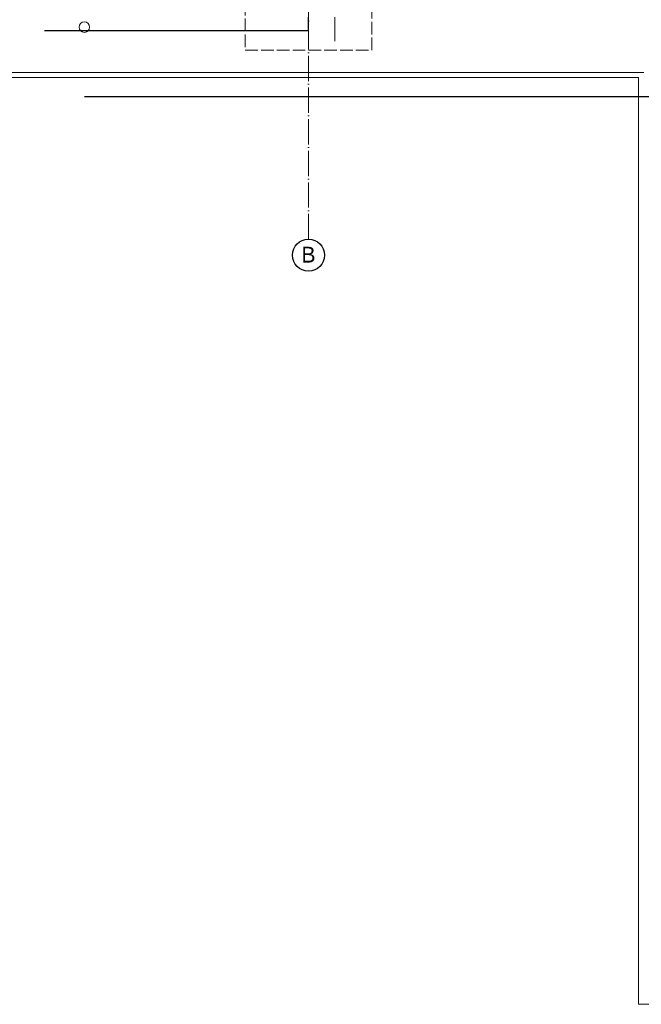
# Model space of a CAD drawing. Header units: millimetres. Extents: x -300186 to 535068, y -28581 to 763298.
# Tile 252 of 256: x 5796 to 11690, y 185928 to 195271. Entities that reach past the tile are written whole.
import ezdxf
from ezdxf.enums import TextEntityAlignment as Align

# ---------------------------------------------------------------- set-up
doc = ezdxf.new("R2010")
doc.units = ezdxf.units.MM
doc.header["$LTSCALE"] = 10
doc.linetypes.add('ACAD_ISO02W100', pattern=[15, 12, -3])
doc.linetypes.add('ACAD_ISO04W100', pattern=[30, 24, -3, 0, -3])
for name, color, linetype, lineweight in [('koty', 6, 'Continuous', 9), ('NS_tenka', 252, 'Continuous', 18), ('NS_tlusta', 252, 'Continuous', 18), ('tlusta', 252, 'Continuous', 15)]:
    doc.layers.add(name, color=color, linetype=linetype, lineweight=lineweight)
doc.layers.add('netisk', color=30, linetype='Continuous', plot=False)
doc.layers.add('popisky', color=6, linetype='Continuous')
doc.styles.add('laplan N', font='txt')

# ---------------------------------------------------------------- blocks, each defined once
blk = doc.blocks.new('skelet')
at = {"layer": 'popisky', "linetype": 'ByBlock'}
blk.add_circle((0, 0), 3.02, dxfattribs=at)
at = {"layer": 'popisky', "linetype": 'ByBlock', "style": 'laplan N'}
blk.add_attdef('OZNACENI', text='', height=3, dxfattribs=at).set_placement((0, 0.1), align=Align.MIDDLE_CENTER)
blk = doc.blocks.new('podklad')
at = {"layer": 'koty', "color": 252}
blk.add_line((133770.1, 456950.7), (133770.1, 456720.5), dxfattribs=at)
at = {"layer": 'NS_tenka', "color": 252}
for p, q in [((127520.1, 456425.7), (136700.6, 456425.7)), ((127520.1, 456375.7), (136650.6, 456375.7))]:
    blk.add_line(p, q, dxfattribs=at)
at = {"layer": 'NS_tlusta', "color": 252}
for p, q in [((136650.6, 456375.7), (136650.6, 447582.8)), ((136650.6, 447582.8), (140156.3, 447582.8))]:
    blk.add_line(p, q, dxfattribs=at)
at = {"layer": 'NS_tlusta', "color": 252, "linetype": 'ACAD_ISO02W100'}
blk.add_lwpolyline([(132920.1, 456635.7), (134120.1, 456635.7), (134120.1, 457835.7), (132920.1, 457835.7)], close=True, dxfattribs=at)
at = {"layer": 'NS_tlusta', "color": 252}
blk.add_circle((131395.1, 456855.7), 50, dxfattribs=at)
at = {"layer": 'tlusta', "color": 252, "linetype": 'ACAD_ISO04W100'}
blk.add_line((133520.1, 454842.3), (133520.1, 468173.3), dxfattribs=at)
at = {"layer": 'tlusta', "color": 252, "xscale": 50, "yscale": 50, "zscale": 50}
blk.add_blockref('skelet', (133520.1, 454691.3), dxfattribs=at).add_auto_attribs({'OZNACENI': 'B'})

msp = doc.modelspace()

# ---------------------------------------------------------------- linework, layer by layer
at = {"layer": 'netisk', "lineweight": -3}
for points in [[(6030.342, 195168.417), (8534.342, 195168.417), (8534.342, 195296.084)], [(6409.342, 194543.484), (23398.953, 194543.484)]]:
    msp.add_lwpolyline(points, dxfattribs=at)

# ---------------------------------------------------------------- next in the draw order: block references
at = {"layer": 'popisky', "lineweight": -3}
msp.add_blockref('podklad', (-124985.783, -261654.613), dxfattribs=at)

doc.saveas('drawing.dxf')
